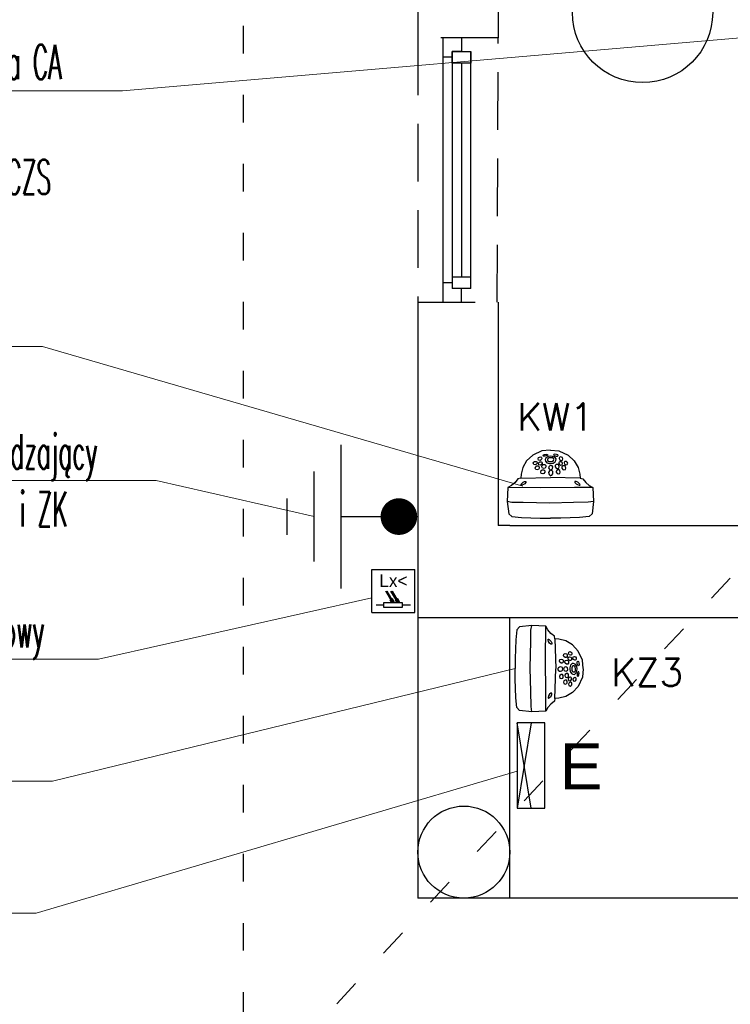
# Model space of a CAD drawing. Header units: millimetres. Extents: x 19325 to 32410, y -4876 to 2807.
# Tile 48 of 72: x 19870 to 20180, y -186 to 242. Entities that reach past the tile are written whole.
import ezdxf
from ezdxf import colors
from ezdxf.entities.mleader import LeaderData, LeaderLine
from ezdxf.enums import TextEntityAlignment as Align
from ezdxf.math import Vec2, Vec3

# ---------------------------------------------------------------- set-up
doc = ezdxf.new("R2010")
doc.units = ezdxf.units.MM
doc.linetypes.add('ACAD_ISO03W100', pattern=[30, 12, -18])
doc.linetypes.add('DASHED', pattern=[0.75, 0.5, -0.25])
for name, color, linetype, lineweight in [('.WK_WODA_OPIS', 7, 'Continuous', 13), ('2E_INSTA', 40, 'Continuous', 30), ('2E_OSWIETL', 40, 'Continuous', 30), ('AMATECH_OPRAWY AWARYJNE', 4, 'Continuous', 30), ('Avizio_CCTV', 1, 'Continuous', 30), ('e', 1, 'Continuous', 40)]:
    doc.layers.add(name, color=color, linetype=linetype, lineweight=lineweight)
for name, color, linetype in [('A_okno', 3, 'Continuous'), ('A_SC_MUROWANA_DZIAŁOWA', 42, 'Continuous'), ('A_schody', 3, 'Continuous'), ('A_scianazew', 42, 'Continuous')]:
    doc.layers.add(name, color=color, linetype=linetype)
doc.styles.add('Opisowy', font='arial.ttf', dxfattribs={"width": 0.8})
doc.styles.add('PITSIMP8', font='pitsimp8')
doc.styles.add('SIMPLEX', font='simplex.shx')
doc.styles.add('WYMIARY', font='romans.shx', dxfattribs={"width": 0.7})

# ---------------------------------------------------------------- blocks, each defined once
blk = doc.blocks.new('AAT_KOPUŁA')
at = {"color": 1}
for points in [[(-8.22, -11.04), (-9, -10.93), (-9.78, -9.91), (-10.75, -9.07), (-11.75, -8.52), (-11.93, -4.64), (-11.53, -1.23), (-10.72, -0.54), (-8.02, -0.23), (-2.86, 0), (-0.04, 0)], [(8.18, -11.04), (8.95, -10.93), (9.73, -9.91), (10.71, -9.07), (11.71, -8.52), (11.89, -4.64), (11.49, -1.23), (10.67, -0.54), (7.97, -0.23), (2.82, 0), (0, 0)], [(-11.93, -4.64), (-10.42, -4.44), (-6.36, -4.33), (0.12, -4.2), (7.54, -4.33), (10.62, -4.41), (11.89, -4.64)], [(-11.75, -8.52), (-6.7, -8.53), (2.62, -8.43), (11.71, -8.52)], [(-0.05, -18.85), (-2.38, -18.67), (-4.9, -17.44), (-6.62, -15.88), (-7.66, -14.01), (-8.14, -12.14), (-8.22, -11.04), (-0.04, -11.24)], [(0.01, -18.85), (2.34, -18.67), (4.85, -17.44), (6.58, -15.88), (7.62, -14.01), (8.1, -12.14), (8.18, -11.04), (0, -11.24)]]:
    blk.add_lwpolyline(points, dxfattribs=at)
for points in [[(-8.01, -9.54), (-7.57, -9.95), (-7.16, -10.2), (-6.8, -10.17), (-6.79, -9.93), (-7.09, -9.56), (-7.5, -9.29), (-7.95, -9.14), (-8.14, -9.15), (-8.19, -9.28), (-8.1, -9.44)], [(7.96, -9.54), (7.52, -9.95), (7.12, -10.2), (6.76, -10.17), (6.75, -9.93), (7.04, -9.56), (7.46, -9.29), (7.9, -9.14), (8.09, -9.15), (8.15, -9.28), (8.06, -9.44)], [(-3.18, -13.85), (-3.41, -13.5), (-3.71, -13.36), (-4.14, -13.45), (-4.29, -13.85), (-4.15, -14.27), (-3.88, -14.44), (-3.44, -14.44), (-3.2, -14.23), (-3.15, -14.01)], [(-1.64, -12.74), (-1.87, -12.4), (-2.18, -12.26), (-2.6, -12.35), (-2.75, -12.75), (-2.61, -13.17), (-2.34, -13.34), (-1.9, -13.34), (-1.66, -13.13), (-1.61, -12.9)], [(-0.16, -11.79), (-0.44, -11.92), (-0.66, -12.24), (-0.73, -12.53), (-0.65, -12.92), (-0.47, -13.15), (-0.12, -13.25), (0.27, -13.11), (0.47, -12.65), (0.44, -12.25), (0.26, -12.02), (0.06, -11.81)], [(-0.12, -13.41), (-0.49, -13.53), (-0.61, -13.76), (-0.68, -14.17), (-0.52, -14.45), (-0.26, -14.55), (0.18, -14.53), (0.42, -14.2), (0.47, -13.96), (0.29, -13.62), (0.11, -13.48)], [(1.53, -12.74), (1.76, -12.4), (2.07, -12.26), (2.49, -12.35), (2.65, -12.75), (2.51, -13.17), (2.23, -13.34), (1.79, -13.34), (1.55, -13.13), (1.51, -12.9)], [(3.07, -13.85), (3.3, -13.5), (3.61, -13.36), (4.03, -13.45), (4.19, -13.85), (4.05, -14.27), (3.77, -14.44), (3.33, -14.44), (3.09, -14.23), (3.05, -14.01)], [(-3.78, -15.29), (-3.95, -14.93), (-4.25, -14.79), (-4.68, -14.88), (-4.81, -15.22), (-4.69, -15.53), (-4.45, -15.72), (-4.04, -15.72), (-3.87, -15.61), (-3.77, -15.41)], [(-2.45, -16.49), (-2.62, -16.14), (-2.92, -16), (-3.35, -16.09), (-3.48, -16.42), (-3.36, -16.74), (-3.12, -16.92), (-2.71, -16.93), (-2.54, -16.81), (-2.44, -16.61)], [(-2.37, -15.16), (-2.53, -14.81), (-2.84, -14.67), (-3.26, -14.76), (-3.39, -15.09), (-3.27, -15.41), (-3.03, -15.59), (-2.63, -15.6), (-2.46, -15.48), (-2.36, -15.28)], [(-1.35, -14.22), (-1.58, -13.87), (-1.88, -13.73), (-2.31, -13.82), (-2.46, -14.23), (-2.32, -14.64), (-2.05, -14.81), (-1.61, -14.81), (-1.37, -14.6), (-1.32, -14.38)], [(-0.12, -15.1), (-0.81, -15.21), (-1.32, -15.6), (-1.56, -15.96), (-1.58, -16.45), (-1.21, -16.85), (-0.57, -17.09), (-0.08, -17.13), (0.56, -17.04), (1.21, -16.62), (1.45, -16.19), (1.38, -15.8), (0.93, -15.33), (0.26, -15.14)], [(0, -15.66), (-0.48, -15.71), (-0.87, -15.94), (-0.92, -16.2), (-0.86, -16.5), (-0.56, -16.69), (-0.14, -16.73), (0.46, -16.65), (0.79, -16.37), (0.81, -15.97), (0.42, -15.7)], [(1.24, -14.22), (1.47, -13.87), (1.78, -13.73), (2.2, -13.82), (2.36, -14.23), (2.22, -14.64), (1.94, -14.81), (1.5, -14.81), (1.26, -14.6), (1.22, -14.38)], [(2.26, -15.16), (2.43, -14.81), (2.73, -14.67), (3.16, -14.76), (3.29, -15.09), (3.17, -15.41), (2.93, -15.59), (2.52, -15.6), (2.35, -15.48), (2.25, -15.28)], [(2.34, -16.49), (2.51, -16.14), (2.82, -16), (3.24, -16.09), (3.37, -16.42), (3.25, -16.74), (3.01, -16.92), (2.61, -16.93), (2.43, -16.81), (2.33, -16.61)], [(3.67, -15.29), (3.84, -14.93), (4.15, -14.79), (4.57, -14.88), (4.7, -15.22), (4.58, -15.53), (4.34, -15.72), (3.94, -15.72), (3.77, -15.61), (3.67, -15.41)], [(-1.34, -17.2), (-1.62, -17.14), (-2.01, -17.17), (-2.14, -17.32), (-2.03, -17.5), (-1.68, -17.65), (-1.27, -17.71), (-0.93, -17.63), (-0.89, -17.47), (-1.06, -17.33)], [(1.24, -17.2), (1.51, -17.14), (1.91, -17.17), (2.04, -17.32), (1.92, -17.5), (1.57, -17.65), (1.16, -17.71), (0.83, -17.63), (0.79, -17.47), (0.95, -17.33)]]:
    blk.add_lwpolyline(points, close=True, dxfattribs=at)
blk = doc.blocks.new('2DEL_506')
for p, q in [((0.5, 1), (-0.5, 1)), ((-0.5, 0.5), (0.5, 1)), ((0.5, 0.5), (-0.5, 1)), ((-0.5, 1), (-0.5, 0)), ((0.5, 0), (0.5, 1)), ((-0.5, 0), (0.5, 0))]:
    blk.add_line(p, q)
at = {"linetype": 'ByBlock', "style": 'PITSIMP8', "flags": 9}
for tag, p in [('RAUM/GRUPPE', (-0.219, 0.589)), ('BEZEICHNUNG', (-0.219, 0.609)), ('VOLUMENSTROM', (-0.219, 0.469)), ('POS.NR.G-LV', (-0.219, 0.569)), ('KENNUNG', (-0.219, 0.509)), ('LEISTUNG', (-0.219, 0.489)), ('FABRIKAT', (-0.219, 0.549)), ('TYP', (-0.219, 0.529)), ('DRUCK/-STUFE', (-0.219, 0.449)), ('TEMPERATUR', (-0.219, 0.369)), ('ANSCHLUSS', (-0.219, 0.429)), ('DREHZAHL', (-0.219, 0.349)), ('GROESSE', (-0.219, 0.409)), ('DN', (-0.219, 0.389)), ('SPANNUNG/FREQUENZ', (-0.219, 0.309)), ('SCHUTZART', (-0.219, 0.329)), ('GEWICHT', (-0.219, 0.289)), ('FREI', (-0.219, 0.269)), ('FREI', (-0.219, 0.249)), ('FREI', (-0.219, 0.229))]:
    blk.add_attdef(tag, text='', height=0.01, dxfattribs=at).set_placement(p, align=Align.MIDDLE)
blk = doc.blocks.new('2DEL_757')
for p, q in [((-1.25, -1.25), (-1.25, 1.25)), ((-1.25, 1.25), (1.25, 1.25)), ((1.25, -1.25), (1.25, 1.25)), ((-1.002, -0.811), (-0.554, -0.811)), ((0.501, -0.811), (0.986, -0.811)), ((-1.25, -1.25), (1.25, -1.25))]:
    blk.add_line(p, q)
at = {"color": 0}
for p, q in [((-0.152, -0.518), (-0.447, -0.006)), ((-0.088, -0.481), (-0.362, -0.006)), ((-0.152, -0.518), (-0.187, -0.538)), ((-0.112, -0.667), (-0.187, -0.538)), ((0.156, -0.522), (-0.142, -0.006)), ((-0.056, -0.463), (-0.088, -0.481)), ((0.061, -0.667), (-0.056, -0.463)), ((0.222, -0.483), (-0.053, -0.006)), ((0.156, -0.522), (0.124, -0.54)), ((0.197, -0.667), (0.124, -0.54)), ((0.254, -0.465), (0.222, -0.483)), ((0.371, -0.667), (0.254, -0.465))]:
    blk.add_line(p, q, dxfattribs=at)
blk.add_lwpolyline([(-0.554, -0.956), (-0.554, -0.667), (0.501, -0.667), (0.501, -0.956)], close=True)
for points in [[(-0.152, -0.518), (-0.088, -0.481), (-0.447, -0.006), (-0.362, -0.006)], [(-0.112, -0.667), (0.061, -0.667), (-0.187, -0.538), (-0.056, -0.463)], [(0.156, -0.522), (0.222, -0.483), (-0.142, -0.006), (-0.053, -0.006)], [(0.197, -0.667), (0.371, -0.667), (0.124, -0.54), (0.254, -0.465)]]:
    blk.add_solid(points, dxfattribs=at)
at = {"linetype": 'ByBlock', "style": 'PITSIMP8'}
blk.add_attdef('LX<', text='', height=0.75, dxfattribs=at).set_placement((0, 0.595), align=Align.MIDDLE)
at = {"linetype": 'ByBlock', "style": 'PITSIMP8', "flags": 9}
for tag, p in [('VOLUMENSTROM', (-1.234, -1.016)), ('DRUCK/-STUFE', (-1.234, -1.036)), ('RAUM/GRUPPE', (-1.234, -0.896)), ('BEZEICHNUNG', (-1.234, -0.876)), ('TEMPERATUR', (-1.234, -1.116)), ('POS.NR.G-LV', (-1.234, -0.916)), ('ANSCHLUSS', (-1.234, -1.056)), ('DREHZAHL', (-1.234, -1.136)), ('KENNUNG', (-1.234, -0.976)), ('LEISTUNG', (-1.234, -0.996)), ('FABRIKAT', (-1.234, -0.936)), ('GROESSE', (-1.234, -1.076)), ('TYP', (-1.234, -0.956)), ('DN', (-1.234, -1.096)), ('SPANNUNG/FREQUENZ', (-1.234, -1.176)), ('SCHUTZART', (-1.234, -1.156)), ('GEWICHT', (-1.234, -1.196)), ('FREI', (-1.234, -1.216)), ('FREI', (-1.234, -1.236)), ('FREI', (-1.234, -1.256))]:
    blk.add_attdef(tag, text='', height=0.01, dxfattribs=at).set_placement(p, align=Align.MIDDLE)
blk = doc.blocks.new('2DEL_406')
for p, q in [((0, 0), (0, 1.007)), ((-1.25, 0), (1.25, 0)), ((-0.783, -0.467), (0.783, -0.467)), ((-0.315, -0.935), (0.315, -0.935))]:
    blk.add_line(p, q)
at = {"color": 0, "const_width": 0.319}
blk.add_lwpolyline([(-0.159, 1.007, 1), (0.159, 1.007, 1)], format="xyb", close=True, dxfattribs=at)
at = {"linetype": 'ByBlock', "style": 'PITSIMP8', "flags": 9}
for tag, p in [('RAUM/GRUPPE', (0.514, 0.621)), ('BEZEICHNUNG', (0.514, 0.641)), ('POS.NR.G-LV', (0.514, 0.601)), ('KENNUNG', (0.514, 0.541)), ('LEISTUNG', (0.514, 0.521)), ('FABRIKAT', (0.514, 0.581)), ('TYP', (0.514, 0.561)), ('SPANNUNG/FREQUENZ', (0.514, 0.341)), ('VOLUMENSTROM', (0.514, 0.501)), ('DRUCK/-STUFE', (0.514, 0.481)), ('TEMPERATUR', (0.514, 0.401)), ('ANSCHLUSS', (0.514, 0.461)), ('SCHUTZART', (0.514, 0.361)), ('DREHZAHL', (0.514, 0.381)), ('GROESSE', (0.514, 0.441)), ('DN', (0.514, 0.421)), ('GEWICHT', (0.514, 0.321)), ('FREI', (0.514, 0.301)), ('FREI', (0.514, 0.281)), ('FREI', (0.514, 0.261))]:
    blk.add_attdef(tag, text='', height=0.01, dxfattribs=at).set_placement(p, align=Align.MIDDLE)
blk = doc.blocks.new('_None')

msp = doc.modelspace()

# ---------------------------------------------------------------- linework, layer by layer
at = {"linetype": 'DASHED', "ltscale": 50}
msp.add_lwpolyline([(20078.62, 234.06), (20043.62, 234.06), (20043.62, 119.06), (20078.19, 119.06)], close=True, dxfattribs=at)
at = {"layer": 'A_okno'}
for p, q in [((20054.62, 225.56, 0), (20054.62, 234.06, 0)), ((20062.62, 234.06, 0), (20062.62, 228.06, 0)), ((20058.62, 228.06, 0), (20066.62, 228.06, 0)), ((20058.62, 223.06, 0), (20058.62, 228.06, 0)), ((20062.62, 228.06, 0), (20058.62, 228.06, 0)), ((20058.62, 228.06, 0), (20058.62, 176.56, -0.02)), ((20066.62, 176.56, -0.02), (20066.62, 228.06, 0)), ((20066.62, 228.06, 0), (20066.62, 223.06, 0)), ((20058.62, 225.56, 0), (20054.62, 225.56, 0)), ((20054.62, 176.56, -0.02), (20054.62, 225.56, 0)), ((20062.12, 223.06, 0), (20058.62, 223.06, 0)), ((20066.62, 223.06, 0), (20058.62, 223.06, 0)), ((20062.62, 223.06, 0), (20062.62, 176.56, -0.02)), ((20066.62, 223.06, 0), (20063.12, 223.06, 0)), ((20054.62, 119.06, -0.05), (20054.62, 176.56, -0.02)), ((20058.62, 176.56, -0.02), (20058.62, 125.06, -0.04)), ((20062.62, 176.56, -0.02), (20062.62, 130.06, -0.04)), ((20066.62, 125.06, -0.05), (20066.62, 176.56, -0.02)), ((20058.62, 130.06, -0.04), (20066.62, 130.06, -0.04)), ((20058.62, 127.56, -0.04), (20054.62, 127.56, -0.04)), ((20066.62, 125.06, -0.04), (20058.62, 125.06, -0.04)), ((20062.62, 119.06, -0.04), (20062.62, 125.06, -0.04))]:
    msp.add_line(p, q, dxfattribs=at)
at = {"layer": 'A_SC_MUROWANA_DZIAŁOWA', "linetype": 'ACAD_ISO03W100'}
msp.add_line((19967.66, -229.88), (20518.62, 365.97), dxfattribs=at)
at = {"layer": 'A_SC_MUROWANA_DZIAŁOWA'}
msp.add_line((20083.62, -139.94), (20083.62, -17.94), dxfattribs=at)
at = {"layer": 'A_SC_MUROWANA_DZIAŁOWA', "linetype": 'ACAD_ISO03W100'}
msp.add_lwpolyline([(19967.66, -229.88), (21114.98, -229.88), (21114.98, 1589.24), (19967.66, 1589.24)], close=True, dxfattribs=at)
at = {"layer": 'A_SC_MUROWANA_DZIAŁOWA'}
msp.add_circle((20141.36, 245.02), 30.5, dxfattribs=at)
at = {"layer": 'A_schody'}
for p in [(20043.62, -17.94), (20503.62, -139.94)]:
    msp.add_line(p, (20043.62, -139.94), dxfattribs=at)
at = {"layer": 'A_scianazew'}
for p, q in [((20043.62, 404.06), (20043.62, 234.06)), ((20043.62, 119.06), (20043.62, -17.94)), ((20083.62, 22.06), (20078.62, 22.06)), ((20043.62, -17.94), (20043.62, -17.94)), ((20043.62, -17.94), (20203.62, -17.94))]:
    msp.add_line(p, q, dxfattribs=at)
for points in [[(20078.62, 310.06), (20078.62, 234.06)], [(20078.62, 119.06), (20078.62, 22.06)], [(20083.62, 22.06), (20203.62, 22.06)]]:
    msp.add_lwpolyline(points, dxfattribs=at)
msp.add_circle((20063.62, -119.94), 20, dxfattribs=at)

# ---------------------------------------------------------------- block references
at = {"layer": '2E_INSTA', "xscale": -25, "yscale": 25, "zscale": 25, "rotation": 270}
msp.add_blockref('2DEL_406', (20010.21, 25.9), dxfattribs=at)
at = {"layer": '2E_INSTA', "xscale": 7.5, "yscale": 7.5, "zscale": 7.5}
msp.add_blockref('2DEL_757', (20033.01, -6.41), dxfattribs=at).add_auto_attribs({'LX<': 'Lx<'})
at = {"layer": '2E_OSWIETL', "xscale": 37, "yscale": 12, "zscale": 37, "rotation": 90}
msp.add_blockref('2DEL_506', (20098.89, -82.28), dxfattribs=at)
at = {"layer": 'Avizio_CCTV', "xscale": 1.575, "yscale": 1.575, "zscale": 1.575}
for p, rotation in [((20101.26, 25.15, 0), 180), ((20085.89, -40.18, 0), 90)]:
    msp.add_blockref('AAT_KOPUŁA', p, dxfattribs=dict(at, rotation=rotation))

# ---------------------------------------------------------------- texts
at = {"layer": 'AMATECH_OPRAWY AWARYJNE', "linetype": 'ByBlock', "style": 'Opisowy'}
msp.add_text('E', height=20, dxfattribs=at).set_placement((20105.34, -92.69, 0.26))

# ---------------------------------------------------------------- next in the draw order: leaders
at = {"layer": '.WK_WODA_OPIS'}
ml = msp.add_multileader_mtext('Standard', dxfattribs=at)
ml.set_content('{\\W0.5;czujnik temp. zewn. \\Pdo pozostawienia}', color=256, style='WYMIARY')
ml.set_leader_properties(linetype='ByLayer', lineweight=-1)
ml.set_arrow_properties(name='NONE')
ml.build(insert=Vec2(0, 0))
ml.multileader.update_dxf_attribs({"text_left_attachment_type": 6, "text_right_attachment_type": 6, "text_top_attachment_type": 0, "text_bottom_attachment_type": 0, "dogleg_length": 86.36, "arrow_head_size": 5})
ctx = ml.context
ctx.base_point, ctx.char_height, ctx.arrow_head_size, ctx.landing_gap_size, ctx.plane_origin = Vec3(19776.74, 315, 3941.31), 15, 5, 1.25, Vec3(-856538.94, 6522854.17, 3941.31)
ctx.left_attachment, ctx.right_attachment = 6, 6
notes = []
notes.append((ctx, [(0, (1, 1, 0), (19903.61, 315, 3941.31), (-1, 0), 10.8, [(0, [(20022.46, 293.04, 3941.31)], 256, [])])]))
ctx.mtext.insert, ctx.mtext.line_spacing_style = Vec3(19777.99, 335, 3941.31), 2
ctx.mtext.has_bg_fill, ctx.mtext.bg_color, ctx.mtext.bg_scale_factor, ctx.mtext.bg_transparency, ctx.mtext.use_window_bg_color = 1, -1027028792, 1.5, 0, 1
ml = msp.add_multileader_mtext('Standard', dxfattribs=at)
ml.set_content('{\\W0.5;kamera wewn. \\Pdo przeniesienia}', color=256, style='WYMIARY')
ml.set_leader_properties(linetype='ByLayer', lineweight=-1)
ml.set_arrow_properties(name='NONE')
ml.build(insert=Vec2(0, 0))
ml.multileader.update_dxf_attribs({"text_left_attachment_type": 6, "text_right_attachment_type": 6, "text_top_attachment_type": 0, "text_bottom_attachment_type": 0, "dogleg_length": 86.36, "arrow_head_size": 5})
ctx = ml.context
ctx.base_point, ctx.char_height, ctx.arrow_head_size, ctx.landing_gap_size, ctx.plane_origin = Vec3(19776.74, 99.88, 3941.31), 15, 5, 1.25, Vec3(-856538.94, 6522696.56, 3941.31)
ctx.left_attachment, ctx.right_attachment = 6, 6
notes.append((ctx, [(0, (1, 1, 0), (19880.39, 99.88, 3941.31), (-1, 0), 10.8, [(0, [(20089.26, 39.12, 3941.31)], 256, [])])]))
ctx.mtext.insert, ctx.mtext.line_spacing_style = Vec3(19777.99, 119.88, 3941.31), 2
ctx.mtext.has_bg_fill, ctx.mtext.bg_color, ctx.mtext.bg_scale_factor, ctx.mtext.bg_transparency, ctx.mtext.use_window_bg_color = 1, -1027028792, 1.5, 0, 1
ml = msp.add_multileader_mtext('Standard', dxfattribs=at)
ml.set_content('{\\W0.5;kamera zewn. \\Pdo pozostawienia}', color=256, style='WYMIARY')
ml.set_leader_properties(linetype='ByLayer', lineweight=-1)
ml.set_arrow_properties(name='NONE')
ml.build(insert=Vec2(0, 0))
ml.multileader.update_dxf_attribs({"text_left_attachment_type": 6, "text_right_attachment_type": 6, "text_top_attachment_type": 0, "text_bottom_attachment_type": 0, "dogleg_length": 86.36, "arrow_head_size": 5})
ctx = ml.context
ctx.base_point, ctx.char_height, ctx.arrow_head_size, ctx.landing_gap_size, ctx.plane_origin = Vec3(19775.72, -89.13, 3941.31), 15, 5, 1.25, Vec3(-856538.94, 6522466.82, 3941.31)
ctx.left_attachment, ctx.right_attachment = 6, 6
notes.append((ctx, [(0, (1, 1, 0), (19884.73, -89.13, 3941.31), (-1, 0), 10.8, [(0, [(20085.89, -40.18, 3941.31)], 256, [])])]))
ctx.mtext.insert, ctx.mtext.line_spacing_style = Vec3(19776.97, -69.13, 3941.31), 2
ctx.mtext.has_bg_fill, ctx.mtext.bg_color, ctx.mtext.bg_scale_factor, ctx.mtext.bg_transparency, ctx.mtext.use_window_bg_color = 1, -1027028792, 1.5, 0, 1
for ctx, leaders in notes:
    for number, flags, end, landing, length, lines in leaders:
        leader = LeaderData()
        leader.index, (leader.has_last_leader_line, leader.has_dogleg_vector, leader.attachment_direction) = number, flags
        leader.last_leader_point, leader.dogleg_vector, leader.dogleg_length = Vec3(end), Vec3(landing), length
        for number, points, colour, breaks in lines:
            line = LeaderLine()
            line.index, line.vertices, line.color, line.breaks = number, Vec3.list(points), colors.encode_raw_color(colour), breaks
            leader.lines.append(line)
        ctx.leaders.append(leader)

# ---------------------------------------------------------------- next in the draw order: leaders
ml = msp.add_multileader_mtext('Standard', dxfattribs=at)
ml.set_content('{\\W0.5;czujnik zmierzchowy \\Pdo pozostawienia}', color=256, style='WYMIARY')
ml.set_leader_properties(linetype='ByLayer', lineweight=-1)
ml.set_arrow_properties(name='NONE')
ml.build(insert=Vec2(0, 0))
ml.multileader.update_dxf_attribs({"text_left_attachment_type": 6, "text_right_attachment_type": 6, "text_top_attachment_type": 0, "text_bottom_attachment_type": 0, "dogleg_length": 86.36, "arrow_head_size": 5})
ctx = ml.context
ctx.base_point, ctx.char_height, ctx.arrow_head_size, ctx.landing_gap_size, ctx.plane_origin = Vec3(19776.74, -36.01, 3941.31), 15, 5, 1.25, Vec3(-856538.94, 6522526.96, 3941.31)
ctx.left_attachment, ctx.right_attachment = 6, 6
notes = []
notes.append((ctx, [(0, (1, 1, 0), (19904.68, -36.01, 3941.31), (-1, 0), 10.8, [(0, [(20023.64, -9.37, 3941.31)], 256, [])])]))
ctx.mtext.insert, ctx.mtext.line_spacing_style = Vec3(19777.99, -16.01, 3941.31), 2
ctx.mtext.has_bg_fill, ctx.mtext.bg_color, ctx.mtext.bg_scale_factor, ctx.mtext.bg_transparency, ctx.mtext.use_window_bg_color = 1, -1027028792, 1.5, 0, 1
for ctx, leaders in notes:
    for number, flags, end, landing, length, lines in leaders:
        leader = LeaderData()
        leader.index, (leader.has_last_leader_line, leader.has_dogleg_vector, leader.attachment_direction) = number, flags
        leader.last_leader_point, leader.dogleg_vector, leader.dogleg_length = Vec3(end), Vec3(landing), length
        for number, points, colour, breaks in lines:
            line = LeaderLine()
            line.index, line.vertices, line.color, line.breaks = number, Vec3.list(points), colors.encode_raw_color(colour), breaks
            leader.lines.append(line)
        ctx.leaders.append(leader)

# ---------------------------------------------------------------- next in the draw order: leaders
ml = msp.add_multileader_mtext('Standard', dxfattribs=at)
ml.set_content('{\\W0.5;przewód odprowadzający\\Pinst. odgromowej i ZK\\Pdo pozostawienia}', color=256, style='WYMIARY')
ml.set_leader_properties(linetype='ByLayer', lineweight=-1)
ml.set_arrow_properties(name='NONE')
ml.build(insert=Vec2(0, 0))
ml.multileader.update_dxf_attribs({"text_left_attachment_type": 6, "text_right_attachment_type": 6, "text_top_attachment_type": 0, "text_bottom_attachment_type": 0, "dogleg_length": 86.36, "arrow_head_size": 5})
ctx = ml.context
ctx.base_point, ctx.char_height, ctx.arrow_head_size, ctx.landing_gap_size, ctx.plane_origin = Vec3(19777.28, 41.66, 3941.31), 15, 5, 1.25, Vec3(-856538.94, 6522616.06, 3941.31)
ctx.left_attachment, ctx.right_attachment = 6, 6
notes = []
notes.append((ctx, [(0, (1, 1, 0), (19929.86, 41.66, 3941.31), (-1, 0), 10.8, [(0, [(19998.52, 25.9, 3941.31)], 256, [])])]))
ctx.mtext.insert, ctx.mtext.line_spacing_style = Vec3(19778.53, 61.66, 3941.31), 2
ctx.mtext.has_bg_fill, ctx.mtext.bg_color, ctx.mtext.bg_scale_factor, ctx.mtext.bg_transparency, ctx.mtext.use_window_bg_color = 1, -1027028792, 1.5, 0, 1
for ctx, leaders in notes:
    for number, flags, end, landing, length, lines in leaders:
        leader = LeaderData()
        leader.index, (leader.has_last_leader_line, leader.has_dogleg_vector, leader.attachment_direction) = number, flags
        leader.last_leader_point, leader.dogleg_vector, leader.dogleg_length = Vec3(end), Vec3(landing), length
        for number, points, colour, breaks in lines:
            line = LeaderLine()
            line.index, line.vertices, line.color, line.breaks = number, Vec3.list(points), colors.encode_raw_color(colour), breaks
            leader.lines.append(line)
        ctx.leaders.append(leader)

# ---------------------------------------------------------------- next in the draw order: leaders
ml = msp.add_multileader_mtext('Standard', dxfattribs=at)
ml.set_content('{\\W0.5;centrala alarmowa CA \\Pmodem GPS, \\Pczujki PIR; COD; CZS\\Pdo pozostawienia}', color=256, style='WYMIARY')
ml.set_leader_properties(linetype='ByLayer', lineweight=-1)
ml.set_arrow_properties(name='NONE')
ml.build(insert=Vec2(0, 0))
ml.multileader.update_dxf_attribs({"text_left_attachment_type": 6, "text_right_attachment_type": 6, "text_top_attachment_type": 0, "text_bottom_attachment_type": 0, "dogleg_length": 86.36, "arrow_head_size": 5})
ctx = ml.context
ctx.base_point, ctx.char_height, ctx.arrow_head_size, ctx.landing_gap_size, ctx.plane_origin = Vec3(19776.2, 210.99, 3941.31), 15, 5, 1.25, Vec3(-856538.94, 6522783.21, 3941.31)
ctx.left_attachment, ctx.right_attachment = 6, 6
notes = []
notes.append((ctx, [(0, (1, 1, 0), (19915.21, 210.99, 3941.31), (-1, 0), 10.8, [(0, [(20263.23, 240.87, 3941.31)], 256, [])])]))
ctx.mtext.insert, ctx.mtext.line_spacing_style = Vec3(19777.45, 230.99, 3941.31), 2
ctx.mtext.has_bg_fill, ctx.mtext.bg_color, ctx.mtext.bg_scale_factor, ctx.mtext.bg_transparency, ctx.mtext.use_window_bg_color = 1, -1027028792, 1.5, 0, 1
ml = msp.add_multileader_mtext('Standard', dxfattribs=at)
ml.set_content('{\\W0.5;naświetlacz LED\\Pdo przeniesienia}', color=256, style='WYMIARY')
ml.set_leader_properties(linetype='ByLayer', lineweight=-1)
ml.set_arrow_properties(name='NONE')
ml.build(insert=Vec2(0, 0))
ml.multileader.update_dxf_attribs({"text_left_attachment_type": 6, "text_right_attachment_type": 6, "text_top_attachment_type": 0, "text_bottom_attachment_type": 0, "dogleg_length": 86.36, "arrow_head_size": 5})
ctx = ml.context
ctx.base_point, ctx.char_height, ctx.arrow_head_size, ctx.landing_gap_size, ctx.plane_origin = Vec3(19773.94, -146.48), 15, 5, 1.25, Vec3(-856491.87, 6522346.97)
ctx.left_attachment, ctx.right_attachment = 6, 6
notes.append((ctx, [(0, (1, 1, 0), (19877.59, -146.48), (-1, 0), 10.8, [(0, [(20086.89, -84.79)], 256, [])])]))
ctx.mtext.insert, ctx.mtext.line_spacing_style = Vec3(19775.19, -126.48), 2
ctx.mtext.has_bg_fill, ctx.mtext.bg_color, ctx.mtext.bg_scale_factor, ctx.mtext.bg_transparency, ctx.mtext.use_window_bg_color = 1, -1027028792, 1.5, 0, 1
for ctx, leaders in notes:
    for number, flags, end, landing, length, lines in leaders:
        leader = LeaderData()
        leader.index, (leader.has_last_leader_line, leader.has_dogleg_vector, leader.attachment_direction) = number, flags
        leader.last_leader_point, leader.dogleg_vector, leader.dogleg_length = Vec3(end), Vec3(landing), length
        for number, points, colour, breaks in lines:
            line = LeaderLine()
            line.index, line.vertices, line.color, line.breaks = number, Vec3.list(points), colors.encode_raw_color(colour), breaks
            leader.lines.append(line)
        ctx.leaders.append(leader)

# ---------------------------------------------------------------- next in the draw order: texts
at = {"layer": 'e', "style": 'SIMPLEX'}
for s, p in [('KW1', (20086.8, 63.27, 1.04)), ('KZ3', (20127.71, -47.74, 1.04))]:
    msp.add_text(s, height=11.97, dxfattribs=at).set_placement(p)

# ---------------------------------------------------------------- next in the draw order: leaders
at = {"layer": '.WK_WODA_OPIS'}
ml = msp.add_multileader_mtext('Standard', dxfattribs=at)
ml.set_content('{\\W0.5;istn. GPD \\Pszafka wisząca CCTV\\Pdla kamer w budynku\\Pdo pozostawienia}', color=256, style='WYMIARY')
ml.set_leader_properties(linetype='ByLayer', lineweight=-1)
ml.set_arrow_properties(name='NONE')
ml.build(insert=Vec2(0, 0))
ml.multileader.update_dxf_attribs({"text_left_attachment_type": 6, "text_right_attachment_type": 6, "text_top_attachment_type": 0, "text_bottom_attachment_type": 0, "dogleg_length": 86.36, "arrow_head_size": 5})
ctx = ml.context
ctx.base_point, ctx.char_height, ctx.arrow_head_size, ctx.landing_gap_size, ctx.plane_origin = Vec3(19772.96, 441.55, 3941.31), 15, 5, 1.25, Vec3(-856537.26, 6523072.93, 3941.31)
ctx.left_attachment, ctx.right_attachment = 6, 6
notes = []
notes.append((ctx, [(0, (1, 1, 0), (19910.89, 441.55, 3941.31), (-1, 0), 10.8, [(0, [(20098.8, 306.22, 3941.31)], 256, [])])]))
ctx.mtext.insert, ctx.mtext.line_spacing_style = Vec3(19774.21, 461.55, 3941.31), 2
ctx.mtext.has_bg_fill, ctx.mtext.bg_color, ctx.mtext.bg_scale_factor, ctx.mtext.bg_transparency, ctx.mtext.use_window_bg_color = 1, -1027028792, 1.5, 0, 1
for ctx, leaders in notes:
    for number, flags, end, landing, length, lines in leaders:
        leader = LeaderData()
        leader.index, (leader.has_last_leader_line, leader.has_dogleg_vector, leader.attachment_direction) = number, flags
        leader.last_leader_point, leader.dogleg_vector, leader.dogleg_length = Vec3(end), Vec3(landing), length
        for number, points, colour, breaks in lines:
            line = LeaderLine()
            line.index, line.vertices, line.color, line.breaks = number, Vec3.list(points), colors.encode_raw_color(colour), breaks
            leader.lines.append(line)
        ctx.leaders.append(leader)

doc.saveas('drawing.dxf')
